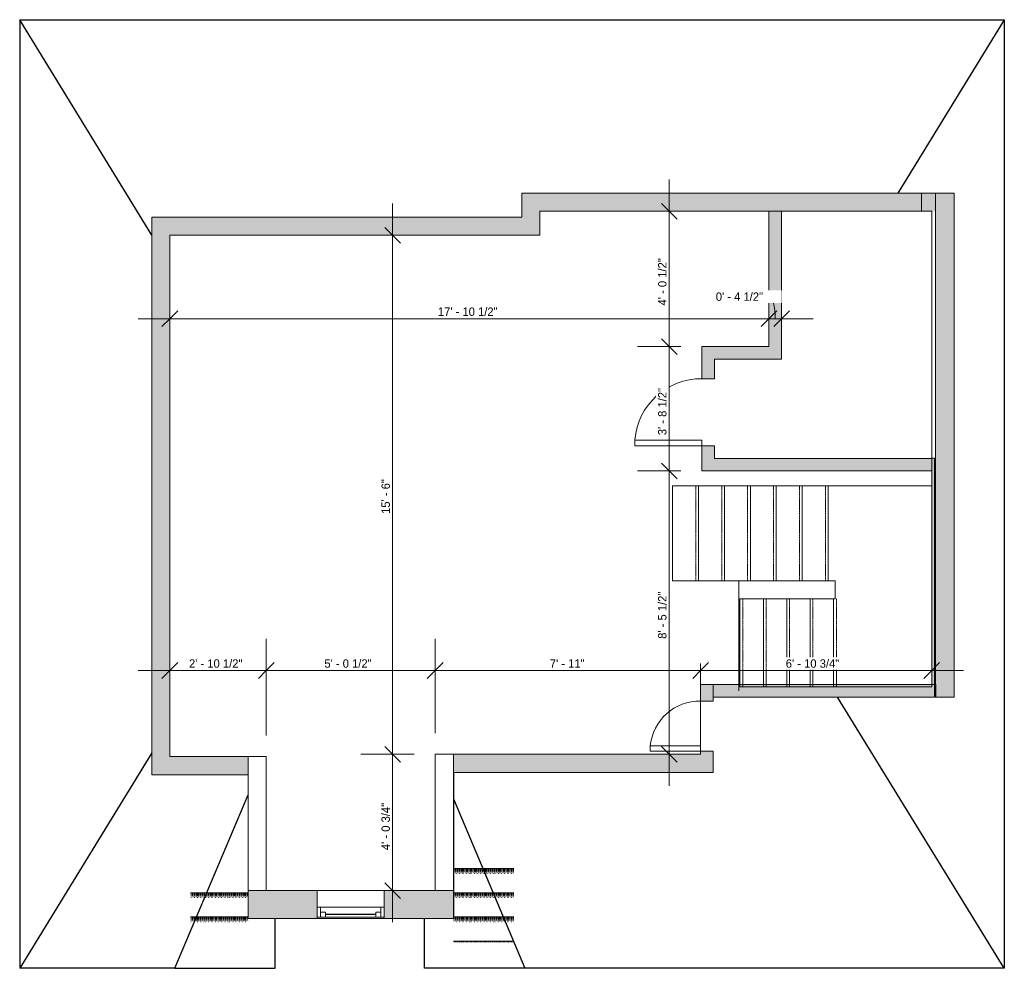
# Model space of a CAD drawing. Header units: inches. Extents: x -257 to 96, y -70 to 270.
import ezdxf

# ---------------------------------------------------------------- set-up
doc = ezdxf.new("R2010")
doc.units = ezdxf.units.IN
doc.header["$MEASUREMENT"] = 0
doc.linetypes.add('Dash', pattern=[0.23622, 0.11811, -0.11811])
doc.linetypes.add('Overhead', pattern=[0.15625, 0.09375, -0.0625])
for name, color, linetype, lineweight in [('A-ANNO-DIMS', 211, 'Continuous', 9), ('A-ANNO-DIMS-96', 211, 'Continuous', 9), ('A-AREA', 32, 'Continuous', 9), ('A-DETL', 90, 'Continuous', 9), ('A-DETL-GENF', 92, 'Continuous', 9), ('A-DETL-THIN', 151, 'Continuous', 9), ('A-DOOR', 31, 'Continuous', 9), ('A-FLOR', 192, 'Continuous', 9), ('A-GLAZ', 151, 'Continuous', 9), ('A-WALL', 90, 'Continuous', 9), ('A-WALL-PATT', 111, 'Continuous', 9), ('S-STRS', 90, 'Continuous', 9)]:
    doc.layers.add(name, color=color, linetype=linetype, lineweight=lineweight)
doc.styles.add('Inter', font='txt', dxfattribs={"height": 3})
doc.dimstyles.new('Linear_-_1_32__Inter__Imperial__SMALL', dxfattribs={"dimscale": 12, "dimtxt": 3.97594, "dimasz": 0.46875, "dimexe": 0.944882, "dimexo": 0.629921, "dimgap": 0, "dimtad": 1, "dimrnd": 0.25, "dimzin": 1, "dimdsep": 46, "dimlunit": 4, "dimtxsty": 'Inter', "dimblk1": 'OBLIQUE', "dimblk2": 'OBLIQUE', "dimsah": 1, "dimcen": 0.09, "dimdle": 0.944882, "dimazin": 0, "dimtfac": 1, "dimtdec": 4, "dimtix": 1, "dimtmove": 0, "dimatfit": 3, "dimfxl": 1, "dimtvp": 1, "dimtfill": 1, "dimfrac": 2, "dimtolj": 1, "dimtzin": 0, "dimarcsym": 2})
doc.dimstyles.new('Linear_-_1_32__Inter__Imperial__SMALL_1', dxfattribs={"dimscale": 12, "dimtxt": 3.97594, "dimasz": 0.46875, "dimexe": 0.944882, "dimexo": 0.629921, "dimgap": 0, "dimtad": 1, "dimrnd": 0.25, "dimzin": 1, "dimdsep": 46, "dimlunit": 4, "dimtxsty": 'Inter', "dimblk1": 'OBLIQUE', "dimblk2": 'OBLIQUE', "dimsah": 1, "dimcen": 0.09, "dimdle": 0.944882, "dimazin": 0, "dimtfac": 1, "dimtdec": 4, "dimtix": 1, "dimtmove": 1, "dimatfit": 3, "dimfxl": 1, "dimtvp": 1, "dimtfill": 1, "dimfrac": 2, "dimtolj": 1, "dimtzin": 0, "dimarcsym": 2})
pattern_1 = [(0, (0, 8.64), (0, 8.64), []), (0, (0, 8.352), (0, 8.64), [0.127, -8.513]), (0, (0.288, 8.352), (0, 8.64), [0.127, -8.513]), (0, (0.576, 8.352), (0, 8.64), [0.127, -8.513]), (0, (0.864, 8.352), (0, 8.64), [0.127, -8.513]), (0, (1.152, 8.352), (0, 8.64), [0.127, -8.513]), (0, (1.44, 8.352), (0, 8.64), [0.127, -8.513]), (0, (1.728, 8.352), (0, 8.64), [0.127, -8.513]), (0, (2.016, 8.352), (0, 8.64), [0.127, -8.513]), (0, (2.304, 8.352), (0, 8.64), [0.127, -8.513]), (0, (2.592, 8.352), (0, 8.64), [0.127, -8.513]), (0, (2.88, 8.352), (0, 8.64), [0.127, -8.513]), (0, (3.168, 8.352), (0, 8.64), [0.127, -8.513]), (0, (3.456, 8.352), (0, 8.64), [0.127, -8.513]), (0, (3.744, 8.352), (0, 8.64), [0.127, -8.513]), (0, (4.032, 8.352), (0, 8.64), [0.127, -8.513]), (0, (4.32, 8.352), (0, 8.64), [0.127, -8.513]), (0, (4.608, 8.352), (0, 8.64), [0.127, -8.513]), (0, (4.896, 8.352), (0, 8.64), [0.127, -8.513]), (0, (5.184, 8.352), (0, 8.64), [0.127, -8.513]), (0, (5.472, 8.352), (0, 8.64), [0.127, -8.513]), (0, (5.76, 8.352), (0, 8.64), [0.127, -8.513]), (0, (6.048, 8.352), (0, 8.64), [0.127, -8.513]), (0, (6.336, 8.352), (0, 8.64), [0.127, -8.513]), (0, (6.624, 8.352), (0, 8.64), [0.127, -8.513]), (0, (6.912, 8.352), (0, 8.64), [0.127, -8.513]), (0, (7.2, 8.352), (0, 8.64), [0.127, -8.513]), (0, (7.488, 8.352), (0, 8.64), [0.127, -8.513]), (0, (7.776, 8.352), (0, 8.64), [0.127, -8.513]), (0, (8.064, 8.352), (0, 8.64), [0.127, -8.513]), (0, (8.352, 8.352), (0, 8.64), [0.127, -8.513]), (0, (8.64, 8.352), (0, 8.64), [0.127, -8.513]), (0, (0, 7.488), (0, 8.64), [0.127, -8.513]), (0, (0.576, 7.488), (0, 8.64), [0.127, -8.513]), (0, (1.152, 7.488), (0, 8.64), [0.127, -8.513]), (0, (1.728, 7.488), (0, 8.64), [0.127, -8.513]), (0, (2.304, 7.488), (0, 8.64), [0.127, -8.513]), (0, (2.88, 7.488), (0, 8.64), [0.127, -8.513]), (0, (3.456, 7.488), (0, 8.64), [0.127, -8.513]), (0, (4.032, 7.488), (0, 8.64), [0.127, -8.513]), (0, (4.608, 7.488), (0, 8.64), [0.127, -8.513]), (0, (5.184, 7.488), (0, 8.64), [0.127, -8.513]), (0, (5.76, 7.488), (0, 8.64), [0.127, -8.513]), (0, (6.336, 7.488), (0, 8.64), [0.127, -8.513]), (0, (6.912, 7.488), (0, 8.64), [0.127, -8.513]), (0, (7.488, 7.488), (0, 8.64), [0.127, -8.513]), (0, (8.064, 7.488), (0, 8.64), [0.127, -8.513]), (0, (0.288, 7.2), (0, 8.64), [0.127, -8.513]), (0, (0.864, 7.2), (0, 8.64), [0.127, -8.513]), (0, (1.44, 7.2), (0, 8.64), [0.127, -8.513]), (0, (2.016, 7.2), (0, 8.64), [0.127, -8.513]), (0, (2.592, 7.2), (0, 8.64), [0.127, -8.513]), (0, (3.168, 7.2), (0, 8.64), [0.127, -8.513]), (0, (3.744, 7.2), (0, 8.64), [0.127, -8.513]), (0, (4.32, 7.2), (0, 8.64), [0.127, -8.513]), (0, (4.896, 7.2), (0, 8.64), [0.127, -8.513]), (0, (5.472, 7.2), (0, 8.64), [0.127, -8.513]), (0, (6.048, 7.2), (0, 8.64), [0.127, -8.513]), (0, (6.624, 7.2), (0, 8.64), [0.127, -8.513]), (0, (7.2, 7.2), (0, 8.64), [0.127, -8.513]), (0, (7.776, 7.2), (0, 8.64), [0.127, -8.513]), (0, (8.352, 7.2), (0, 8.64), [0.127, -8.513]), (0, (8.64, 8.064), (0, 8.64), [0.127, -8.513]), (0, (8.352, 8.064), (0, 8.64), [0.127, -8.513]), (0, (8.064, 8.064), (0, 8.64), [0.127, -8.513]), (0, (7.776, 8.064), (0, 8.64), [0.127, -8.513]), (0, (7.488, 8.064), (0, 8.64), [0.127, -8.513]), (0, (7.2, 8.064), (0, 8.64), [0.127, -8.513]), (0, (6.912, 8.064), (0, 8.64), [0.127, -8.513]), (0, (6.624, 8.064), (0, 8.64), [0.127, -8.513]), (0, (6.336, 8.064), (0, 8.64), [0.127, -8.513]), (0, (6.048, 8.064), (0, 8.64), [0.127, -8.513]), (0, (5.76, 8.064), (0, 8.64), [0.127, -8.513]), (0, (5.472, 8.064), (0, 8.64), [0.127, -8.513]), (0, (5.184, 8.064), (0, 8.64), [0.127, -8.513]), (0, (4.896, 8.064), (0, 8.64), [0.127, -8.513]), (0, (4.608, 8.064), (0, 8.64), [0.127, -8.513]), (0, (4.32, 8.064), (0, 8.64), [0.127, -8.513]), (0, (4.032, 8.064), (0, 8.64), [0.127, -8.513]), (0, (3.744, 8.064), (0, 8.64), [0.127, -8.513]), (0, (3.456, 8.064), (0, 8.64), [0.127, -8.513]), (0, (3.168, 8.064), (0, 8.64), [0.127, -8.513]), (0, (2.88, 8.064), (0, 8.64), [0.127, -8.513]), (0, (2.592, 8.064), (0, 8.64), [0.127, -8.513]), (0, (2.304, 8.064), (0, 8.64), [0.127, -8.513]), (0, (2.016, 8.064), (0, 8.64), [0.127, -8.513]), (0, (1.728, 8.064), (0, 8.64), [0.127, -8.513]), (0, (1.44, 8.064), (0, 8.64), [0.127, -8.513]), (0, (1.152, 8.064), (0, 8.64), [0.127, -8.513]), (0, (0.864, 8.064), (0, 8.64), [0.127, -8.513]), (0, (0.576, 8.064), (0, 8.64), [0.127, -8.513]), (0, (0.288, 8.064), (0, 8.64), [0.127, -8.513]), (0, (0, 8.064), (0, 8.64), [0.127, -8.513]), (0, (0, 7.776), (0, 8.64), [0.127, -8.513]), (0, (0.288, 7.776), (0, 8.64), [0.127, -8.513]), (0, (0.576, 7.776), (0, 8.64), [0.127, -8.513]), (0, (0.864, 7.776), (0, 8.64), [0.127, -8.513]), (0, (1.152, 7.776), (0, 8.64), [0.127, -8.513]), (0, (1.44, 7.776), (0, 8.64), [0.127, -8.513]), (0, (1.728, 7.776), (0, 8.64), [0.127, -8.513]), (0, (2.016, 7.776), (0, 8.64), [0.127, -8.513]), (0, (2.304, 7.776), (0, 8.64), [0.127, -8.513]), (0, (2.592, 7.776), (0, 8.64), [0.127, -8.513]), (0, (2.88, 7.776), (0, 8.64), [0.127, -8.513]), (0, (3.168, 7.776), (0, 8.64), [0.127, -8.513]), (0, (3.456, 7.776), (0, 8.64), [0.127, -8.513]), (0, (3.744, 7.776), (0, 8.64), [0.127, -8.513]), (0, (4.032, 7.776), (0, 8.64), [0.127, -8.513]), (0, (4.32, 7.776), (0, 8.64), [0.127, -8.513]), (0, (4.608, 7.776), (0, 8.64), [0.127, -8.513]), (0, (4.896, 7.776), (0, 8.64), [0.127, -8.513]), (0, (5.184, 7.776), (0, 8.64), [0.127, -8.513]), (0, (5.472, 7.776), (0, 8.64), [0.127, -8.513]), (0, (5.76, 7.776), (0, 8.64), [0.127, -8.513]), (0, (6.048, 7.776), (0, 8.64), [0.127, -8.513]), (0, (6.336, 7.776), (0, 8.64), [0.127, -8.513]), (0, (6.624, 7.776), (0, 8.64), [0.127, -8.513]), (0, (6.912, 7.776), (0, 8.64), [0.127, -8.513]), (0, (7.2, 7.776), (0, 8.64), [0.127, -8.513]), (0, (7.488, 7.776), (0, 8.64), [0.127, -8.513]), (0, (7.776, 7.776), (0, 8.64), [0.127, -8.513]), (0, (8.064, 7.776), (0, 8.64), [0.127, -8.513]), (0, (8.352, 7.776), (0, 8.64), [0.127, -8.513]), (0, (8.64, 7.776), (0, 8.64), [0.127, -8.513]), (0, (0, 6.912), (0, 8.64), [0.127, -8.513]), (0, (1.152, 6.912), (0, 8.64), [0.127, -8.513]), (0, (2.304, 6.912), (0, 8.64), [0.127, -8.513]), (0, (3.456, 6.912), (0, 8.64), [0.127, -8.513]), (0, (4.608, 6.912), (0, 8.64), [0.127, -8.513]), (0, (5.76, 6.912), (0, 8.64), [0.127, -8.513]), (0, (6.912, 6.912), (0, 8.64), [0.127, -8.513]), (0, (8.064, 6.912), (0, 8.64), [0.127, -8.513])]

# ---------------------------------------------------------------- blocks, each defined once
blk = doc.blocks.new('Planitar - Single Door_Flush Panel - 2_-0_ x 6_-8_-3090507-104_1 - Attic DIM')
at = {"layer": 'A-DOOR', "lineweight": 18}
for p, q in [((9.99, -2.25), (9.99, -26.25)), ((12, -2.25), (9.99, -2.25)), ((12, -2.25), (12, -26.25)), ((12, -26.25), (9.99, -26.25))]:
    blk.add_line(p, q, dxfattribs=at)
at = {"layer": 'A-DOOR'}
blk.add_arc((11.77, -2.55), 23.77, 179.2767, 265.5217, dxfattribs=at)
blk = doc.blocks.new('Planitar - Single Door_Flush Panel - 1_-6_ x 6_-8_-3113684-104_1 - Attic DIM')
at = {"layer": 'A-DOOR', "lineweight": 18}
for p, q in [((6.99, -2.25), (6.99, -20.25)), ((9, -2.25), (6.99, -2.25)), ((9, -2.25), (9, -20.25)), ((9, -20.25), (6.99, -20.25))]:
    blk.add_line(p, q, dxfattribs=at)
at = {"layer": 'A-DOOR'}
blk.add_arc((8.77, -2.55), 17.77, 179.0326, 264.7975, dxfattribs=at)
blk = doc.blocks.new('Planitar-Double-Hung-Single - 48_ x 42_-3118670-104_1 - Attic DIM')
at = {"layer": 'A-GLAZ', "lineweight": 18}
for p, q in [((-12, 5), (-12, -5)), ((-12, 4.5), (-9, 4.5)), ((-10.75, 4.5), (-10.75, 1)), ((-9, 4.5), (-9, 2.75)), ((-1.1875, 4.5), (1.1875, 4.5)), ((9, 4.5), (12, 4.5)), ((9, 4.5), (9, 2.75)), ((10.75, 4.5), (10.75, 1)), ((12, -5), (12, 5)), ((-12, 1), (-10.75, 1)), ((-10.75, 2.75), (-9, 2.75)), ((10.75, 2.75), (9, 2.75)), ((10.75, 1), (12, 1))]:
    blk.add_line(p, q, dxfattribs=at)
at = {"layer": 'A-GLAZ'}
for p, q in [((12, 5), (-12, 5)), ((-9, 4.5), (-1.1875, 4.5)), ((1.1875, 4.5), (9, 4.5)), ((10.75, 1), (-10.75, 1)), ((-12, -5), (12, -5))]:
    blk.add_line(p, q, dxfattribs=at)
at = {"layer": 'A-GLAZ', "lineweight": 25}
blk.add_line((-9, 3.625), (9, 3.625), dxfattribs=at)
blk = doc.blocks.new('DIMBLOCK1-104_1 - Attic DIM')
at = {"layer": 'A-ANNO-DIMS-96'}
for p, q in [((-202.8, 158.84), (-202.8, 173.76)), ((11.7, 158.84), (11.7, 173.76)), ((-214.14, 162.42), (11.7, 162.42)), ((-202.8, 162.42), (-202.8, 158.84)), ((11.7, 162.42), (11.7, 158.84))]:
    blk.add_line(p, q, dxfattribs=at)
at = {"layer": 'A-ANNO-DIMS-96', "lineweight": 35}
for p, q in [((-202.8, 162.42), (-205.61, 159.61)), ((-202.8, 162.42), (-199.98, 165.24)), ((11.7, 162.42), (8.89, 159.61)), ((11.7, 162.42), (14.52, 165.24))]:
    blk.add_line(p, q, dxfattribs=at)
at = {"layer": 'A-ANNO-DIMS-96', "color": 0, "insert": (-106.83, 166.42), "char_height": 3, "width": 27.0762, "attachment_point": 1, "line_spacing_factor": 0.993985, "style": 'Inter', "bg_fill": 3, "box_fill_scale": 1.25, "bg_fill_color": 256, "bg_fill_true_color": 13158600, "bg_fill_transparency": 0}
blk.add_mtext('17\' - 10 1/2"', dxfattribs=at)
blk = doc.blocks.new('_Oblique')
at = {"color": 0, "linetype": 'ByBlock', "lineweight": -2}
blk.add_line((-0.5, -0.5), (0.5, 0.5), dxfattribs=at)
blk = doc.blocks.new('DIMBLOCK2-104_1 - Attic DIM')
at = {"layer": 'A-ANNO-DIMS-96'}
for p, q in [((11.7, 158.84), (11.7, 173.76)), ((16.2, 158.84), (16.2, 173.76)), ((11.7, 162.42), (27.54, 162.42)), ((11.7, 162.42), (11.7, 158.84)), ((16.2, 162.42), (16.2, 158.84))]:
    blk.add_line(p, q, dxfattribs=at)
at = {"layer": 'A-ANNO-DIMS-96', "lineweight": 35}
for p, q in [((11.7, 162.42), (8.89, 159.61)), ((11.7, 162.42), (14.52, 165.24)), ((16.2, 162.42), (13.39, 159.61)), ((16.2, 162.42), (19.02, 165.24))]:
    blk.add_line(p, q, dxfattribs=at)
at = {"layer": 'A-ANNO-DIMS-96'}
blk.add_ellipse((11.65, 162.42), major_axis=(0, 7.88), ratio=0.2926, start_param=4.712389, end_param=6.283185, dxfattribs=at)
at = {"layer": 'A-ANNO-DIMS-96', "color": 0, "insert": (-7.34, 171.81), "char_height": 3, "width": 22.7821, "attachment_point": 1, "line_spacing_factor": 0.993985, "style": 'Inter', "bg_fill": 3, "box_fill_scale": 1.25, "bg_fill_color": 256, "bg_fill_true_color": 13158600, "bg_fill_transparency": 0}
blk.add_mtext('0\' - 4 1/2"', dxfattribs=at)
blk = doc.blocks.new('DIMBLOCK3-104_1 - Attic DIM')
at = {"layer": 'A-ANNO-DIMS-96'}
for p, q in [((-24, 212.24), (-24, 152.4)), ((-27.58, 200.9), (-12.66, 200.9)), ((-24, 200.9), (-27.58, 200.9)), ((-19.86, 152.4), (-35.34, 152.4)), ((-24, 152.4), (-19.86, 152.4))]:
    blk.add_line(p, q, dxfattribs=at)
at = {"layer": 'A-ANNO-DIMS-96', "lineweight": 35}
for p, q in [((-24, 200.9), (-26.82, 203.71)), ((-24, 200.9), (-21.19, 198.09)), ((-24, 152.4), (-26.82, 155.21)), ((-24, 152.4), (-21.19, 149.59))]:
    blk.add_line(p, q, dxfattribs=at)
at = {"layer": 'A-ANNO-DIMS-96', "color": 0, "insert": (-28, 167.16), "char_height": 3, "width": 22.7821, "attachment_point": 1, "rotation": 90, "line_spacing_factor": 0.993985, "style": 'Inter', "bg_fill": 3, "box_fill_scale": 1.25, "bg_fill_color": 256, "bg_fill_true_color": 13158600, "bg_fill_transparency": 0}
blk.add_mtext('4\' - 0 1/2"', dxfattribs=at)
blk = doc.blocks.new('DIMBLOCK4-104_1 - Attic DIM')
at = {"layer": 'A-ANNO-DIMS-96', "lineweight": 35}
for p, q in [((-24, 152.4), (-26.82, 155.21)), ((-24, 152.4), (-21.19, 149.59)), ((-24, 107.9), (-26.82, 110.71)), ((-24, 107.9), (-21.19, 105.09))]:
    blk.add_line(p, q, dxfattribs=at)
at = {"layer": 'A-ANNO-DIMS-96'}
for p, q in [((-19.86, 152.4), (-35.34, 152.4)), ((-24, 152.4), (-24, 107.9)), ((-24, 152.4), (-19.86, 152.4)), ((-19.86, 107.9), (-35.34, 107.9)), ((-24, 107.9), (-19.86, 107.9))]:
    blk.add_line(p, q, dxfattribs=at)
at = {"layer": 'A-ANNO-DIMS-96', "color": 0, "insert": (-28, 120.68), "char_height": 3, "width": 22.7225, "attachment_point": 1, "rotation": 90, "line_spacing_factor": 0.993985, "style": 'Inter', "bg_fill": 3, "box_fill_scale": 1.25, "bg_fill_color": 256, "bg_fill_true_color": 13158600, "bg_fill_transparency": 0}
blk.add_mtext('3\' - 8 1/2"', dxfattribs=at)
blk = doc.blocks.new('DIMBLOCK5-104_1 - Attic DIM')
at = {"layer": 'A-ANNO-DIMS-96', "lineweight": 35}
for p, q in [((-24, 107.9), (-26.82, 110.71)), ((-24, 107.9), (-21.19, 105.09)), ((-24, 6.4), (-26.82, 9.21)), ((-24, 6.4), (-21.19, 3.59))]:
    blk.add_line(p, q, dxfattribs=at)
at = {"layer": 'A-ANNO-DIMS-96'}
for p, q in [((-19.86, 107.9), (-35.34, 107.9)), ((-24, 107.9), (-24, -4.94)), ((-24, 107.9), (-19.86, 107.9)), ((-27.58, 6.4), (-12.66, 6.4)), ((-24, 6.4), (-27.58, 6.4))]:
    blk.add_line(p, q, dxfattribs=at)
at = {"layer": 'A-ANNO-DIMS-96', "color": 0, "insert": (-28, 47.75), "char_height": 3, "width": 22.5436, "attachment_point": 1, "rotation": 90, "line_spacing_factor": 0.993985, "style": 'Inter', "bg_fill": 3, "box_fill_scale": 1.25, "bg_fill_color": 256, "bg_fill_true_color": 13158600, "bg_fill_transparency": 0}
blk.add_mtext('8\' - 5 1/2"', dxfattribs=at)
blk = doc.blocks.new('DIMBLOCK6-104_1 - Attic DIM')
at = {"layer": 'A-ANNO-DIMS-96'}
for p, q in [((-202.8, 32.83), (-202.8, 47.75)), ((-168.3, 13.11), (-168.3, 47.75)), ((-214.14, 36.41), (-168.3, 36.41)), ((-202.8, 36.41), (-202.8, 32.83)), ((-168.3, 36.41), (-168.3, 13.11))]:
    blk.add_line(p, q, dxfattribs=at)
at = {"layer": 'A-ANNO-DIMS-96', "lineweight": 35}
for p, q in [((-202.8, 36.41), (-199.98, 39.22)), ((-168.3, 36.41), (-165.48, 39.22)), ((-202.8, 36.41), (-205.61, 33.6)), ((-168.3, 36.41), (-171.11, 33.6))]:
    blk.add_line(p, q, dxfattribs=at)
at = {"layer": 'A-ANNO-DIMS-96', "color": 0, "insert": (-195.93, 40.41), "char_height": 3, "width": 24.9291, "attachment_point": 1, "line_spacing_factor": 0.993985, "style": 'Inter', "bg_fill": 3, "box_fill_scale": 1.25, "bg_fill_color": 256, "bg_fill_true_color": 13158600, "bg_fill_transparency": 0}
blk.add_mtext('2\' - 10 1/2"', dxfattribs=at)
blk = doc.blocks.new('DIMBLOCK7-104_1 - Attic DIM')
at = {"layer": 'A-ANNO-DIMS-96'}
for p, q in [((-168.3, 13.11), (-168.3, 47.75)), ((-107.8, 13.96), (-107.8, 47.75)), ((-168.3, 36.41), (-107.8, 36.41)), ((-168.3, 36.41), (-168.3, 13.11)), ((-107.8, 36.41), (-107.8, 13.96))]:
    blk.add_line(p, q, dxfattribs=at)
at = {"layer": 'A-ANNO-DIMS-96', "lineweight": 35}
for p, q in [((-168.3, 36.41), (-165.48, 39.22)), ((-107.8, 36.41), (-104.98, 39.22)), ((-168.3, 36.41), (-171.11, 33.6)), ((-107.8, 36.41), (-110.61, 33.6))]:
    blk.add_line(p, q, dxfattribs=at)
at = {"layer": 'A-ANNO-DIMS-96', "color": 0, "insert": (-147.47, 40.41), "char_height": 3, "width": 22.6032, "attachment_point": 1, "line_spacing_factor": 0.993985, "style": 'Inter', "bg_fill": 3, "box_fill_scale": 1.25, "bg_fill_color": 256, "bg_fill_true_color": 13158600, "bg_fill_transparency": 0}
blk.add_mtext('5\' - 0 1/2"', dxfattribs=at)
blk = doc.blocks.new('DIMBLOCK8-104_1 - Attic DIM')
at = {"layer": 'A-ANNO-DIMS-96'}
for p, q in [((-107.8, 13.96), (-107.8, 47.75)), ((-12.8, 38.96), (-12.8, 25.07)), ((-12.8, 36.41), (-12.8, 38.96)), ((-107.8, 36.41), (-12.8, 36.41)), ((-107.8, 36.41), (-107.8, 13.96))]:
    blk.add_line(p, q, dxfattribs=at)
at = {"layer": 'A-ANNO-DIMS-96', "lineweight": 35}
for p, q in [((-107.8, 36.41), (-104.98, 39.22)), ((-12.8, 36.41), (-9.98, 39.22)), ((-107.8, 36.41), (-110.61, 33.6)), ((-12.8, 36.41), (-15.61, 33.6))]:
    blk.add_line(p, q, dxfattribs=at)
at = {"layer": 'A-ANNO-DIMS-96', "color": 0, "insert": (-66.76, 40.41), "char_height": 3, "width": 15.5062, "attachment_point": 1, "line_spacing_factor": 0.993985, "style": 'Inter', "bg_fill": 3, "box_fill_scale": 1.25, "bg_fill_color": 256, "bg_fill_true_color": 13158600, "bg_fill_transparency": 0}
blk.add_mtext('7\' - 11"', dxfattribs=at)
blk = doc.blocks.new('DIMBLOCK9-104_1 - Attic DIM')
at = {"layer": 'A-ANNO-DIMS-96'}
for p, q in [((69.95, 32.83), (69.95, 47.75)), ((-12.8, 38.96), (-12.8, 25.07)), ((-12.8, 36.41), (-12.8, 38.96)), ((-12.8, 36.41), (81.29, 36.41)), ((69.95, 36.41), (69.95, 32.83))]:
    blk.add_line(p, q, dxfattribs=at)
at = {"layer": 'A-ANNO-DIMS-96', "lineweight": 35}
for p, q in [((-12.8, 36.41), (-9.98, 39.22)), ((69.95, 36.41), (72.77, 39.22)), ((-12.8, 36.41), (-15.61, 33.6)), ((69.95, 36.41), (67.14, 33.6))]:
    blk.add_line(p, q, dxfattribs=at)
at = {"layer": 'A-ANNO-DIMS-96', "color": 0, "insert": (17.72, 40.41), "char_height": 3, "width": 26.0623, "attachment_point": 1, "line_spacing_factor": 0.993985, "style": 'Inter', "bg_fill": 3, "box_fill_scale": 1.25, "bg_fill_color": 256, "bg_fill_true_color": 13158600, "bg_fill_transparency": 0}
blk.add_mtext('6\' - 10 3/4"', dxfattribs=at)
blk = doc.blocks.new('DIMBLOCK10-104_1 - Attic DIM')
at = {"layer": 'A-ANNO-DIMS-96', "lineweight": 35}
for p, q in [((-123.03, 6.4), (-125.84, 9.21)), ((-123.03, 6.4), (-120.22, 3.59)), ((-123.03, -42.4), (-125.84, -39.58)), ((-123.03, -42.4), (-120.22, -45.21))]:
    blk.add_line(p, q, dxfattribs=at)
at = {"layer": 'A-ANNO-DIMS-96'}
for p, q in [((-115.36, 6.4), (-134.37, 6.4)), ((-123.03, -53.73), (-123.03, 6.4)), ((-123.03, 6.4), (-115.36, 6.4)), ((-119.45, -42.4), (-134.37, -42.4)), ((-123.03, -42.4), (-119.45, -42.4))]:
    blk.add_line(p, q, dxfattribs=at)
at = {"layer": 'A-ANNO-DIMS-96', "color": 0, "insert": (-127.02, -27.91), "char_height": 3, "width": 23.796, "attachment_point": 1, "rotation": 90, "line_spacing_factor": 0.993985, "style": 'Inter', "bg_fill": 3, "box_fill_scale": 1.25, "bg_fill_color": 256, "bg_fill_true_color": 13158600, "bg_fill_transparency": 0}
blk.add_mtext('4\' - 0 3/4"', dxfattribs=at)
blk = doc.blocks.new('DIMBLOCK11-104_1 - Attic DIM')
at = {"layer": 'A-ANNO-DIMS-96'}
for p, q in [((-123.03, 6.4), (-123.03, 203.64)), ((-119.45, 192.31), (-134.37, 192.31)), ((-123.03, 192.31), (-119.45, 192.31)), ((-115.36, 6.4), (-134.37, 6.4)), ((-123.03, 6.4), (-115.36, 6.4))]:
    blk.add_line(p, q, dxfattribs=at)
at = {"layer": 'A-ANNO-DIMS-96', "lineweight": 35}
for p, q in [((-123.03, 192.31), (-125.84, 195.12)), ((-123.03, 192.31), (-120.22, 189.49)), ((-123.03, 6.4), (-125.84, 9.21)), ((-123.03, 6.4), (-120.22, 3.59))]:
    blk.add_line(p, q, dxfattribs=at)
at = {"layer": 'A-ANNO-DIMS-96', "color": 0, "insert": (-127.02, 92.49), "char_height": 3, "width": 16.4604, "attachment_point": 1, "rotation": 90, "line_spacing_factor": 0.993985, "style": 'Inter', "bg_fill": 3, "box_fill_scale": 1.25, "bg_fill_color": 256, "bg_fill_true_color": 13158600, "bg_fill_transparency": 0}
blk.add_mtext('15\' - 6"', dxfattribs=at)

msp = doc.modelspace()

# ---------------------------------------------------------------- hatches: boundary and pattern name
at = {"layer": 'A-DETL-GENF', "transparency": 33554560}
msp.add_hatch(color=8, dxfattribs=at).paths.add_polyline_path([(77.953, 26.898), (77.953, 207.398), (66.403, 207.398), (66.403, 200.898), (71.323, 200.898), (71.323, 26.898)], flags=0)
at = {"layer": 'A-DETL-GENF'}
h = msp.add_hatch(dxfattribs=at)
h.set_pattern_fill('FP_1', style=0, pattern_type=2)
h.set_pattern_definition(pattern_1)
h.paths.add_polyline_path([(-79.617, -60.875), (-79.617, -33.153), (-101.297, -33.153), (-101.297, -60.875)], flags=0)
h = msp.add_hatch(dxfattribs=at)
h.set_pattern_fill('FP_1', style=0, pattern_type=2)
h.set_pattern_definition(pattern_1)
h.paths.add_polyline_path([(-174.797, -56.744), (-174.797, -39.932), (-195.341, -39.932), (-195.341, -56.744)], flags=0)
at = {"layer": 'A-WALL-PATT', "transparency": 33554560}
for color, points in [(8, [(-76.797, 192.305), (-70.297, 192.305), (-70.297, 207.398), (-76.797, 207.398), (-76.797, 198.805)]), (8, [(11.703, 200.898), (66.288, 200.898), (66.288, 207.398), (-70.297, 207.398), (-70.297, 200.898)]), (8, [(-209.297, 5.555), (-202.797, 5.555), (-202.797, 198.805), (-209.297, 198.805), (-209.297, 107.43)]), (8, [(-76.797, 192.305), (-76.797, 198.805), (-202.797, 198.805), (-202.797, 192.305)]), (8, [(16.203, 147.898), (16.203, 200.898), (11.703, 200.898), (11.703, 147.898)]), (8, [(-7.797, 147.898), (11.703, 147.898), (11.703, 152.398), (-12.297, 152.398), (-12.297, 147.898)]), (55, [(30.953, 107.898), (30.953, 112.398), (-7.797, 112.398), (-7.797, 107.898)]), (55, [(69.953, 107.898), (69.953, 112.398), (30.953, 112.398), (30.953, 107.898)]), (8, [(69.953, 31.398), (70.903, 31.398), (70.903, 112.445), (69.953, 112.445), (69.953, 107.43)]), (8, [(70.903, 26.898), (70.903, 31.398), (-8.297, 31.398), (-8.297, 26.898)]), (8, [(-209.297, -0.945), (-174.797, -0.945), (-174.797, 5.555), (-209.297, 5.555)]), (8, [(-8.297, -0.102), (-8.297, 6.398), (-101.297, 6.398), (-101.297, -0.102), (-15.413, -0.102)]), (8, [(-101.297, -42.452), (-101.297, -42.396), (-110.805, -42.396), (-110.805, -42.452)])]:
    msp.add_hatch(color=color, dxfattribs=at).paths.add_polyline_path(points, flags=0)
h = msp.add_hatch(color=55, dxfattribs=at)
h.paths.add_polyline_path([(-7.797, 107.898), (-7.797, 116.898), (-12.297, 116.898), (-12.297, 107.898)], flags=0)
h.paths.add_polyline_path([(-7.797, 140.898), (-7.797, 147.898), (-12.297, 147.898), (-12.297, 140.898)], flags=0)
h = msp.add_hatch(color=8, dxfattribs=at)
h.paths.add_polyline_path([(-8.297, 6.398), (-8.297, 7.476), (-12.797, 7.476), (-12.797, 6.398)], flags=0)
h.paths.add_polyline_path([(-12.797, 25.476), (-8.297, 25.476), (-8.297, 31.398), (-12.797, 31.398)], flags=0)
h = msp.add_hatch(color=8, dxfattribs=at)
h.paths.add_polyline_path([(-174.797, -52.396), (-150.788, -52.396), (-150.788, -42.396), (-174.797, -42.396), (-174.797, -48.417)], flags=0)
h.paths.add_polyline_path([(-101.297, -52.396), (-101.297, -42.452), (-110.805, -42.452), (-110.805, -42.396), (-124.788, -42.396), (-124.788, -52.396)], flags=0)
h = msp.add_hatch(color=8, dxfattribs=at)
h.paths.add_polyline_path([(-124.788, -52.396), (-124.788, -42.396), (-126.047, -42.396), (-126.047, -52.396)], flags=0)
h.paths.add_polyline_path([(-150.047, -52.396), (-150.047, -42.396), (-150.788, -42.396), (-150.788, -52.396)], flags=0)

# ---------------------------------------------------------------- linework, layer by layer
at = {"layer": 'A-AREA', "linetype": 'Dash'}
for p, q in [((-22.788, 68.555), (-22.788, 102.555)), ((0.941, 68.555), (-22.788, 68.555)), ((0.941, 31.398), (0.941, 68.555)), ((0.941, 29.148), (0.941, 31.398))]:
    msp.add_line(p, q, dxfattribs=at)
at = {"layer": 'A-DETL', "lineweight": 25}
for p, q in [((-256.547, 269.5), (95.953, 269.5)), ((-209.297, 192.341), (-256.547, 269.5)), ((-256.547, 269.5), (-256.547, -70.25)), ((95.953, 269.5), (57.867, 207.398)), ((95.953, 269.5), (95.953, -70.25)), ((95.953, -70.25), (36.277, 26.898)), ((-209.297, 6.972), (-256.547, -70.25)), ((-101.297, -0.102), (-101.297, -52.25)), ((-201.044, -70.25), (-174.797, -8.093)), ((-101.297, -9.519), (-75.659, -70.25)), ((-165.044, -70.25), (-165.044, -52.25)), ((-111.659, -70.25), (-111.659, -52.396)), ((-201.044, -70.25), (-256.547, -70.25)), ((-201.044, -70.25), (-165.044, -70.25)), ((-75.659, -70.25), (-111.659, -70.25)), ((95.953, -70.25), (-75.659, -70.25))]:
    msp.add_line(p, q, dxfattribs=at)
at = {"layer": 'A-DETL-THIN'}
for p, q in [((77.953, 207.398), (66.403, 207.398)), ((77.953, 26.898), (77.953, 207.398)), ((71.323, 200.898), (71.323, 26.898)), ((71.323, 26.898), (77.953, 26.898)), ((-174.797, -39.932), (-174.797, -52.25))]:
    msp.add_line(p, q, dxfattribs=at)
at = {"layer": 'A-FLOR'}
for p, q in [((16.203, 200.898), (-70.297, 200.898)), ((69.953, 102.555), (69.953, 200.898)), ((-22.788, 68.555), (-22.788, 102.555)), ((-22.788, 102.555), (69.953, 102.555)), ((0.941, 68.555), (-22.788, 68.555)), ((0.941, 31.398), (0.941, 68.555)), ((-12.797, 6.398), (-12.797, 31.398)), ((-12.797, 31.398), (0.941, 31.398)), ((-168.297, -42.396), (-150.047, -42.396)), ((-126.047, -42.396), (-107.797, -42.396))]:
    msp.add_line(p, q, dxfattribs=at)
at = {"layer": 'A-WALL'}
for p, q in [((71.323, 207.398), (-76.797, 207.398)), ((-76.797, 207.398), (-76.797, 198.805)), ((66.288, 200.898), (66.288, 207.398)), ((71.323, 207.398), (71.323, 31.398)), ((-209.297, 198.805), (-209.297, -0.945)), ((-76.797, 198.805), (-209.297, 198.805)), ((-70.297, 192.305), (-70.297, 200.898)), ((11.703, 200.898), (11.703, 152.398)), ((16.203, 200.898), (69.953, 200.898)), ((16.203, 147.898), (16.203, 200.898)), ((-202.797, 5.555), (-202.797, 192.305)), ((-202.797, 192.305), (-70.297, 192.305)), ((11.703, 152.398), (-12.297, 152.398)), ((-12.297, 152.398), (-12.297, 140.898)), ((-7.797, 147.898), (16.203, 147.898)), ((-7.797, 140.898), (-7.797, 147.898)), ((-7.797, 140.898), (-12.297, 140.898)), ((-12.297, 116.898), (-12.297, 107.898)), ((-12.297, 116.898), (-7.797, 116.898)), ((-7.797, 112.398), (-7.797, 116.898)), ((69.953, 112.398), (-7.797, 112.398)), ((69.953, 112.445), (70.903, 112.445)), ((70.903, 26.898), (70.903, 112.445)), ((-12.297, 107.898), (69.953, 107.898)), ((69.953, 102.555), (69.953, 31.398)), ((-8.297, 25.476), (-8.297, 31.398)), ((71.453, 31.398), (0.941, 31.398)), ((71.453, 31.398), (71.453, 26.898)), ((-8.297, 25.476), (-12.797, 25.476)), ((71.453, 26.898), (-8.297, 26.898)), ((-12.797, 7.476), (-8.297, 7.476)), ((-8.297, 7.476), (-8.297, -0.102)), ((-168.297, 5.555), (-202.797, 5.555)), ((-174.797, 5.555), (-174.797, -42.396)), ((-168.297, -42.396), (-168.297, 5.555)), ((-107.797, 6.398), (-107.797, -42.396)), ((-12.797, 6.398), (-107.797, 6.398)), ((-101.297, -42.396), (-101.297, 6.398)), ((-209.297, -0.945), (-174.797, -0.945)), ((-101.297, -0.102), (-8.297, -0.102)), ((-174.797, -42.396), (-168.297, -42.396)), ((-168.297, -42.396), (-168.297, -42.396)), ((-107.797, -42.396), (-101.297, -42.396)), ((-174.797, -52.396), (-150.047, -52.396)), ((-126.047, -52.396), (-101.297, -52.396))]:
    msp.add_line(p, q, dxfattribs=at)
at = {"layer": 'S-STRS'}
for p, q in [((-22.788, 68.555), (-22.788, 102.555)), ((-13.508, 68.555), (-13.508, 102.555)), ((-4.228, 68.555), (-4.228, 102.555)), ((5.051, 68.555), (5.051, 102.555)), ((14.331, 68.555), (14.331, 102.555)), ((23.611, 68.555), (23.611, 102.555)), ((32.891, 68.555), (32.891, 102.555)), ((69.953, 30.555), (69.953, 102.555)), ((5.051, 68.555), (0.941, 68.555)), ((14.331, 68.555), (5.051, 68.555)), ((23.611, 68.555), (14.331, 68.555)), ((32.891, 68.555), (23.611, 68.555)), ((35.453, 68.555), (32.891, 68.555)), ((35.453, 62.055), (35.453, 68.555)), ((1.315, 62.055), (1.315, 31.398)), ((1.315, 62.055), (9.695, 62.055)), ((9.695, 62.055), (18.076, 62.055)), ((9.695, 62.055), (9.695, 31.398)), ((18.076, 62.055), (26.456, 62.055)), ((18.076, 62.055), (18.076, 31.398)), ((26.456, 62.055), (34.836, 62.055)), ((26.456, 62.055), (26.456, 31.398)), ((34.836, 62.055), (35.453, 62.055)), ((34.836, 62.055), (34.836, 31.398)), ((1.315, 31.398), (1.315, 30.555)), ((1.315, 30.555), (9.695, 30.555)), ((9.695, 31.398), (9.695, 30.555)), ((9.695, 30.555), (18.076, 30.555)), ((18.076, 31.398), (18.076, 30.555)), ((18.076, 30.555), (26.456, 30.555)), ((26.456, 31.398), (26.456, 30.555)), ((26.456, 30.555), (34.836, 30.555)), ((34.836, 31.398), (34.836, 30.555)), ((34.836, 30.555), (69.953, 30.555))]:
    msp.add_line(p, q, dxfattribs=at)
at = {"layer": 'S-STRS', "linetype": 'Overhead'}
for p, q in [((-14.492, 68.555), (-14.492, 102.555)), ((-5.213, 68.555), (-5.213, 102.555)), ((4.067, 68.555), (4.067, 102.555)), ((13.347, 68.555), (13.347, 102.555)), ((22.627, 68.555), (22.627, 102.555)), ((31.906, 68.555), (31.906, 102.555)), ((2.3, 62.055), (2.3, 31.398)), ((10.68, 62.055), (10.68, 31.398)), ((19.06, 62.055), (19.06, 31.398)), ((27.44, 62.055), (27.44, 31.398)), ((35.82, 62.055), (35.82, 31.398)), ((2.3, 31.398), (2.3, 30.555)), ((10.68, 31.398), (10.68, 30.555)), ((19.06, 31.398), (19.06, 30.555)), ((27.44, 31.398), (27.44, 30.555)), ((35.82, 31.398), (35.82, 30.555))]:
    msp.add_line(p, q, dxfattribs=at)

# ---------------------------------------------------------------- block references
at = {"layer": 'A-DOOR', "rotation": 269.9999999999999}
for name, p in [('Planitar - Single Door_Flush Panel - 2_-0_ x 6_-8_-3090507-104_1 - Attic DIM', (-10.047, 128.898)), ('Planitar - Single Door_Flush Panel - 1_-6_ x 6_-8_-3113684-104_1 - Attic DIM', (-10.547, 16.476))]:
    msp.add_blockref(name, p, dxfattribs=at)
at = {"layer": 'A-GLAZ', "rotation": 180}
msp.add_blockref('Planitar-Double-Hung-Single - 48_ x 42_-3118670-104_1 - Attic DIM', (-138.047, -47.396), dxfattribs=at)

# ---------------------------------------------------------------- next in the draw order: dimensions: what is measured, and where the dimension line sits
at = {"layer": 'A-ANNO-DIMS'}
for base, p1, p2, override, picture, middle in [((11.703, 162.425), (-202.797, 166.402), (11.703, 166.402), {"dimpost": '<>', "dimfxl": 214.5}, 'DIMBLOCK1-104_1 - Attic DIM', (-95.547, 164.221)), ((-168.297, 36.412), (-202.797, 40.389), (-168.297, 5.555), {"dimpost": '<>', "dimfxl": 49.027311}, 'DIMBLOCK6-104_1 - Attic DIM', (-185.547, 38.208))]:
    dim = msp.add_linear_dim(base=base, p1=p1, p2=p2, dimstyle='Linear_-_1_32__Inter__Imperial__SMALL', override=override, dxfattribs=at)
    dim.commit()
    dim.dimension.update_dxf_attribs({"geometry": picture, "text_midpoint": middle})

# ---------------------------------------------------------------- next in the draw order: dimensions: what is measured, and where the dimension line sits
dim = msp.add_linear_dim(base=(-24.003, 152.398), p1=(-20.026, 200.898), p2=(-12.297, 152.398), angle=90, dimstyle='Linear_-_1_32__Inter__Imperial__SMALL', override={"dimpost": '<>', "dimfxl": 49.1119}, dxfattribs=at)
dim.commit()
dim.dimension.update_dxf_attribs({"geometry": 'DIMBLOCK3-104_1 - Attic DIM', "text_midpoint": (-25.799, 176.648)})
dim = msp.add_linear_dim(base=(16.203, 162.425), p1=(11.703, 166.402), p2=(16.203, 166.402), dimstyle='Linear_-_1_32__Inter__Imperial__SMALL_1', override={"dimpost": '<>', "dimfxl": 4.5}, dxfattribs=at)
dim.commit()
dim.dimension.update_dxf_attribs({"geometry": 'DIMBLOCK2-104_1 - Attic DIM', "text_midpoint": (4.053, 169.814), "dimtype": 160})
dim = msp.add_linear_dim(base=(-107.797, 36.412), p1=(-168.297, 5.555), p2=(-107.797, 6.398), dimstyle='Linear_-_1_32__Inter__Imperial__SMALL', override={"dimpost": '<>', "dimfxl": 60.505866}, dxfattribs=at)
dim.commit()
dim.dimension.update_dxf_attribs({"geometry": 'DIMBLOCK7-104_1 - Attic DIM', "text_midpoint": (-138.047, 38.208)})

# ---------------------------------------------------------------- next in the draw order: dimensions: what is measured, and where the dimension line sits
dim = msp.add_linear_dim(base=(-24.003, 107.898), p1=(-12.297, 152.398), p2=(-12.297, 107.898), angle=90, dimstyle='Linear_-_1_32__Inter__Imperial__SMALL', override={"dimpost": '<>', "dimfxl": 44.5}, dxfattribs=at)
dim.commit()
dim.dimension.update_dxf_attribs({"geometry": 'DIMBLOCK4-104_1 - Attic DIM', "text_midpoint": (-25.799, 130.148)})

# ---------------------------------------------------------------- next in the draw order: dimensions: what is measured, and where the dimension line sits
dim = msp.add_linear_dim(base=(-24.003, 6.398), p1=(-12.297, 107.898), p2=(-20.026, 6.398), angle=90, dimstyle='Linear_-_1_32__Inter__Imperial__SMALL', override={"dimpost": '<>', "dimfxl": 101.793805}, dxfattribs=at)
dim.commit()
dim.dimension.update_dxf_attribs({"geometry": 'DIMBLOCK5-104_1 - Attic DIM', "text_midpoint": (-25.799, 57.148)})

# ---------------------------------------------------------------- next in the draw order: dimensions: what is measured, and where the dimension line sits
dim = msp.add_linear_dim(base=(-12.797, 36.412), p1=(-107.797, 6.398), p2=(-12.797, 31.398), dimstyle='Linear_-_1_32__Inter__Imperial__SMALL', override={"dimpost": '<>', "dimfxl": 98.234414}, dxfattribs=at)
dim.commit()
dim.dimension.update_dxf_attribs({"geometry": 'DIMBLOCK8-104_1 - Attic DIM', "text_midpoint": (-60.297, 37.912)})

# ---------------------------------------------------------------- next in the draw order: dimensions: what is measured, and where the dimension line sits
dim = msp.add_linear_dim(base=(69.953, 36.412), p1=(-12.797, 31.398), p2=(69.953, 40.389), dimstyle='Linear_-_1_32__Inter__Imperial__SMALL', override={"dimpost": '<>', "dimfxl": 83.237097}, dxfattribs=at)
dim.commit()
dim.dimension.update_dxf_attribs({"geometry": 'DIMBLOCK9-104_1 - Attic DIM', "text_midpoint": (28.578, 38.208)})
dim = msp.add_linear_dim(base=(-123.028, 6.398), p1=(-127.005, -42.396), p2=(-107.797, 6.398), angle=90, dimstyle='Linear_-_1_32__Inter__Imperial__SMALL', override={"dimpost": '<>', "dimfxl": 52.438135}, dxfattribs=at)
dim.commit()
dim.dimension.update_dxf_attribs({"geometry": 'DIMBLOCK10-104_1 - Attic DIM', "text_midpoint": (-124.824, -17.999)})

# ---------------------------------------------------------------- next in the draw order: dimensions: what is measured, and where the dimension line sits
dim = msp.add_linear_dim(base=(-123.028, 192.305), p1=(-107.797, 6.398), p2=(-127.005, 192.305), angle=90, dimstyle='Linear_-_1_32__Inter__Imperial__SMALL', override={"dimpost": '<>', "dimfxl": 186.89713}, dxfattribs=at)
dim.commit()
dim.dimension.update_dxf_attribs({"geometry": 'DIMBLOCK11-104_1 - Attic DIM', "text_midpoint": (-124.57, 99.351)})

doc.saveas('drawing.dxf')
